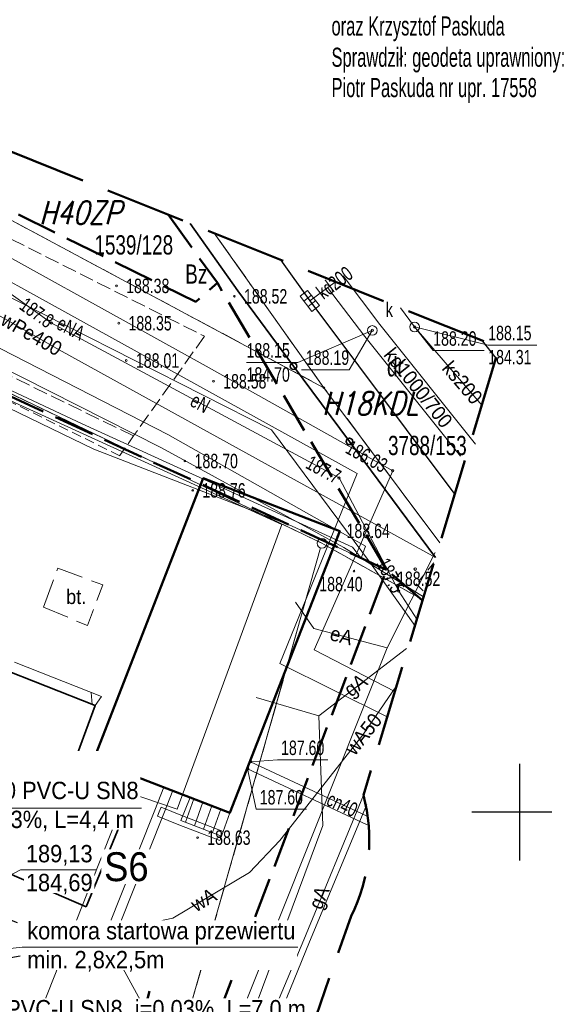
# Model space of a CAD drawing. Extents: x 6515354 to 6515523, y 5549407 to 5549617.
# Tile 10 of 13: x 6515424 to 6515451, y 5549540 to 5549591. Entities that reach past the tile are written whole.
import ezdxf
from ezdxf.enums import TextEntityAlignment as Align

# ---------------------------------------------------------------- set-up
doc = ezdxf.new("R2010")
doc.units = 0
doc.header["$LTSCALE"] = 0.5
for name, pattern in [('1', [0]), ('1_BUBZ02', [2.45, 1.75, -0.7]), ('1_OTKC', [1.5, 1, -0.5]), ('2_1', [0]), ('2_OTDN_A', [2, 1, -1]), ('2_OTDN_B', [0]), ('2_OTDN_BG', [0]), ('2_OTKC', [1.5, 1, -0.5]), ('2_OTKJ', [2, 1.5, -0.5]), ('2_OTKK', [0]), ('2_OTOO', [0]), ('3 1', [4, 3, -1]), ('3_EGBU_A', [0]), ('4_EGBB01', [0]), ('4_SUCP', [0]), ('4_SUEP_A', [0]), ('4_SUKP', [0]), ('5_SUGP', [0]), ('GDE', [0]), ('GUK', [2.8, 2.1, -0.7]), ('GUZ', [1.4, 0.7, -0.7]), ('KTCR02', [1.5, 1, -0.5])]:
    doc.linetypes.add(name, pattern=pattern)
doc.layers.get('0').update_dxf_attribs({"color": 251})
for name, color, linetype in [('1 kanalizacja deszczowa', 36, 'Continuous'), ('1 kanalizacja sanitarna', 32, 'Continuous'), ('1 sieć elektryczna', 240, 'Continuous'), ('Pieczątka na wyrysie', 251, 'Continuous')]:
    doc.layers.add(name, color=color, linetype=linetype)
for name, color, linetype, lineweight in [('1 zakres', 6, 'GUK', 50), ('1plan', 234, 'GUK', 50), ('___W - opis', 7, 'Continuous', 13), ('Dzialki', 251, 'GDE', 18), ('EGBB_L_0', 251, '4_EGBB01', 35), ('K-1_L_4', 251, '1', 0), ('Kontury', 90, 'GUK', 18), ('MP_LINIE_REGULAC', 250, 'Continuous', 5), ('Numery_dzialek', 251, 'Continuous', 18), ('Numery_konturow', 90, 'Continuous', 18), ('OTD_L_12', 251, '2_OTDN_A', 18), ('OTK_L_0', 251, '2_OTKJ', 18), ('OTK_L_1', 251, '2_OTKK', 25), ('OTK_L_2', 251, '1_OTKC', 18), ('OTO_L_0', 251, '2_OTOO', 35), ('OTR_T_0', 251, 'Continuous', 18), ('Punkty', 251, 'Continuous', 18), ('SUCP_E_T_0', 200, 'Continuous', 18), ('SUCP_L_0', 200, '4_SUCP', 18), ('SUCR_T_0', 200, 'Continuous', 18), ('SUEP_E_T_0', 1, 'Continuous', 0), ('SUEP_L_0', 1, '4_SUEP_A', 18), ('SUER_T_0', 1, 'Continuous', 18), ('SUGP_L_0_a', 52, '5_SUGP', 18), ('SUK_T_1', 34, 'Continuous', 18), ('SUKP_E_T_0', 34, 'Continuous', 0), ('SUKP_L_0', 34, '4_SUKP', 18), ('SUKR_T_0', 34, 'Continuous', 18), ('SUP_E_T_1', 251, 'Continuous', 0), ('SUP_T_4', 251, 'Continuous', 18), ('UKKOBG', 219, 'Continuous', 20)]:
    doc.layers.add(name, color=color, linetype=linetype, lineweight=lineweight)
for name, color, linetype, lineweight, true_color in [('EGB', 7, 'Continuous', 20, 0x000000), ('EGBP04', 7, 'Continuous', 20, 0x008000), ('EGBP04_O', 7, 'Continuous', 20, 0x008000), ('OTB', 7, 'Continuous', 20, 0x000000), ('OTD', 7, 'Continuous', 20, 0x000000), ('OTK', 7, 'Continuous', 20, 0x000000), ('OTK_O', 7, 'Continuous', 20, 0x000000), ('SUC', 7, 'Continuous', 20, 0xd200d2), ('SUE', 7, 'Continuous', 20, 0x803300), ('SUE_O', 7, 'Continuous', 20, 0x803300), ('SUG', 7, 'Continuous', 20, 0xbfbf00), ('SUG_O', 7, 'Continuous', 20, 0xbfbf00), ('SUK', 7, 'Continuous', 20, 0x803300), ('SUK_O', 7, 'Continuous', 20, 0x803300), ('SUT', 7, 'Continuous', 20, 0xff9100), ('SUW', 5, 'Continuous', 18, 0x0000ff), ('SUW_O', 5, 'Continuous', 20, 0x0000ff)]:
    doc.layers.add(name, color=color, linetype=linetype, lineweight=lineweight, true_color=true_color)
doc.layers.add('PARSI', color=7, linetype='Continuous', true_color=0x0a0909)
doc.styles.add('BDOT', font='arial.ttf', dxfattribs={"width": 0.9})
doc.styles.add('EGBP04', font='arial.ttf', dxfattribs={"width": 0.9, "height": 0.75})
doc.styles.add('GESUT', font='arial.ttf', dxfattribs={"width": 0.9})
doc.styles.get("Standard").update_dxf_attribs({"font": 'arial.ttf', "width": 0.9})
doc.styles.add('TDM', font='SIMPLEX', dxfattribs={"width": 0.8, "oblique": 15.00003, "height": 1.8})
doc.linetypes.add('MPNZA', pattern='A,7.5,[4,MSG.shx,S=1,R=270,X=0,Y=0],7.5', length=15)
doc.linetypes.add('MPSTO', pattern='A,5,[38,msgB.shx,S=0.1,R=180,X=0,Y=0],5', length=10)

# ---------------------------------------------------------------- blocks, each defined once
blk = doc.blocks.new('2_OTRS')
at = {"linetype": 'Continuous'}
blk.add_circle((0, 0), 0.045, dxfattribs=at)
blk = doc.blocks.new('4_SUPS')
at = {"linetype": 'Continuous'}
blk.add_circle((0, 0), 0.0625, dxfattribs=at)
blk = doc.blocks.new('mzsk')
at = {"layer": 'PARSI', "color": 0}
for p, q in [((0, -5), (0, 5)), ((5, 0), (-5, 0))]:
    blk.add_line(p, q, dxfattribs=at)
blk = doc.blocks.new('EGBP04_03')
at = {"linetype": 'Continuous'}
blk.add_circle((0, 0), 0.045, dxfattribs=at)
blk = doc.blocks.new('EGBP04_02')
at = {"layer": 'EGBP04_O', "style": 'EGBP04', "width": 0.9}
blk.add_attdef('NRP', (0.98, 0.52), '', height=1.5, dxfattribs=at)
blk.add_wipeout([(0.48, 0), (0.46, 0.15), (0.39, 0.28), (0.28, 0.39), (0.15, 0.46), (0, 0.48), (-0.15, 0.46), (-0.28, 0.39), (-0.39, 0.28), (-0.46, 0.15), (-0.48, 0), (-0.46, -0.15), (-0.39, -0.28), (-0.28, -0.39), (-0.15, -0.46), (0, -0.48), (0.15, -0.46), (0.28, -0.39), (0.39, -0.28), (0.46, -0.15)]).dxf.layer = 'EGBP04'
at = {"layer": 'EGBP04', "lineweight": 18}
blk.add_circle((0, 0, 1), 0.5, dxfattribs=at)
blk = doc.blocks.new('4_SUKK')
at = {"linetype": 'Continuous'}
for p, q in [((-0.5, -0.25), (-0.5, 0.25)), ((-0.5, 0.25), (0.5, 0.25)), ((-0.175, 0.25), (-0.175, -0.25)), ((0.175, 0.25), (0.175, -0.25)), ((0.5, 0.25), (0.5, -0.25)), ((0.5, -0.25), (-0.5, -0.25))]:
    blk.add_line(p, q, dxfattribs=at)
blk = doc.blocks.new('4_SUPW')
at = {"linetype": 'Continuous'}
blk.add_circle((0, 0), 0.25, dxfattribs=at)

msp = doc.modelspace()

# ---------------------------------------------------------------- linework, layer by layer
at = {"layer": '1 kanalizacja sanitarna', "linetype": 'GUZ', "ltscale": 1.5}
msp.add_lwpolyline([(6515422.473, 5549544.843), (6515426.726, 5549543.216)], dxfattribs=at)
at = {"layer": '1 sieć elektryczna', "linetype": '1_BUBZ02', "flags": 128}
msp.add_lwpolyline([(6515426.214, 5549542.066), (6515425.537, 5549542.783), (6515422.382, 5549542.214), (6515421.479, 5549543.72), (6515419.83, 5549544.877), (6515417.959, 5549543.72)], dxfattribs=at)
at = {"layer": '1 zakres', "ltscale": 4, "flags": 128}
msp.add_lwpolyline([(6515422.51, 5549484.47), (6515407.05, 5549444.81), (6515385.37, 5549453.69), (6515385.94, 5549455.19), (6515362.99, 5549462.01), (6515381.7, 5549511.18), (6515382.23, 5549516.3), (6515395.41, 5549561.12, -0.149414), (6515398.37, 5549566.21), (6515406.55, 5549591.11), (6515448.93, 5549574.11), (6515441.89, 5549550.88, -0.184778), (6515441.25, 5549544.61), (6515437.64, 5549534.29), (6515468.06, 5549521.74, -0.415174), (6515476.19, 5549502.1), (6515467.6, 5549481.49, -0.418498), (6515447.78, 5549473.5), (6515422.51, 5549484.47)], format="xyb", dxfattribs=at)
at = {"layer": '1plan', "ltscale": 2, "flags": 128}
for points in [[(6515431.762, 5549580.997), (6515434.319, 5549577.452), (6515433.203, 5549576.479), (6515406.121, 5549589.803)], [(6515444.95, 5549560.978), (6515443.094, 5549562.573), (6515426.472, 5549518.622), (6515425.408, 5549512.095), (6515411.489, 5549478.876), (6515406.675, 5549464.727), (6515399.528, 5549450), (6515398.265, 5549448.352)]]:
    msp.add_lwpolyline(points, dxfattribs=at)
at = {"layer": '___W - opis'}
msp.add_line((6515417.034, 5549542.216), (6515424.204, 5549543.001), dxfattribs=at)
at = {"layer": 'Dzialki'}
for p, q in [((6515406.205, 5549590.061), (6515439.84, 5549572.02)), ((6515439.74, 5549563.95), (6515403.373, 5549581.438)), ((6515439.84, 5549572.02), (6515434.154, 5549580.037)), ((6515424.84, 5549511.38), (6515439.74, 5549563.95)), ((6515424.84, 5549511.38), (6515438.443, 5549559.373))]:
    msp.add_line(p, q, dxfattribs=at)
at = {"layer": 'EGB', "color": 18, "true_color": 0x000000}
for p, q in [((6515432.663, 5549549.477), (6515433.105, 5549550.694)), ((6515433.129, 5549549.298), (6515433.571, 5549550.513)), ((6515433.596, 5549549.118), (6515434.038, 5549550.332)), ((6515434.063, 5549548.939), (6515434.504, 5549550.151))]:
    msp.add_line(p, q, dxfattribs=at)
at = {"layer": 'EGB', "color": 18, "lineweight": 18, "true_color": 0x000000, "flags": 128}
msp.add_lwpolyline([(6515432.91, 5549550.77), (6515432.42, 5549549.57), (6515434.53, 5549548.76), (6515434.97, 5549549.97)], close=True, dxfattribs=at)
at = {"layer": 'EGBB_L_0', "linetype": '3_EGBU_A'}
for p, q in [((6515427.98, 5549555.53), (6515409.83, 5549562.67)), ((6515426.706, 5549552.051), (6515427.98, 5549555.53)), ((6515406.63, 5549554.1), (6515427.528, 5549545.099)), ((6515429.838, 5549550.717), (6515426.706, 5549552.051)), ((6515427.528, 5549545.099), (6515429.838, 5549550.717))]:
    msp.add_line(p, q, dxfattribs=at)
at = {"layer": 'K-1_L_4', "linetype": 'KTCR02'}
for p, q in [((6515445.542, 5549562.931), (6515444.63, 5549561.84)), ((6515444.63, 5549561.84), (6515445.075, 5549561.39))]:
    msp.add_line(p, q, dxfattribs=at)
at = {"layer": 'Kontury'}
for p, q in [((6515406.205, 5549590.061), (6515439.84, 5549572.02)), ((6515439.84, 5549572.02), (6515434.154, 5549580.037)), ((6515424.84, 5549511.38), (6515438.443, 5549559.373))]:
    msp.add_line(p, q, dxfattribs=at)
at = {"layer": 'MP_LINIE_REGULAC', "color": 234, "linetype": 'MPSTO', "lineweight": 18, "flags": 128}
msp.add_lwpolyline([(6515403.226, 5549580.904), (6515423.62, 5549571.341), (6515437.655, 5549564.922), (6515432.229, 5549550.157), (6515429.644, 5549551.035), (6515417.852, 5549521.214), (6515405.395, 5549489.279), (6515391.753, 5549454.178), (6515390.723, 5549451.447)], dxfattribs=at)
at = {"layer": 'OTD', "color": 18, "linetype": 'CONTINUOUS', "lineweight": 18}
for p, q in [((6515431.547, 5549551.302), (6515431.078, 5549550.112)), ((6515432.013, 5549551.118), (6515431.542, 5549549.928)), ((6515431.547, 5549551.302), (6515431.78, 5549551.21)), ((6515432.013, 5549551.118), (6515431.78, 5549551.21)), ((6515431.078, 5549550.112), (6515428.611, 5549543.905)), ((6515431.404, 5549550.252), (6515431.31, 5549550.02)), ((6515432.512, 5549549.803), (6515431.404, 5549550.252)), ((6515431.542, 5549549.928), (6515429.249, 5549544.155)), ((6515431.216, 5549549.788), (6515431.31, 5549550.02)), ((6515432.328, 5549549.337), (6515431.216, 5549549.788)), ((6515434.62, 5549548.993), (6515432.512, 5549549.803)), ((6515434.44, 5549548.527), (6515432.328, 5549549.337)), ((6515434.44, 5549548.527), (6515434.53, 5549548.76)), ((6515434.62, 5549548.993), (6515434.53, 5549548.76)), ((6515429.249, 5549544.155), (6515429.841, 5549543.874)), ((6515428.611, 5549543.905), (6515429.199, 5549543.626)), ((6515429.199, 5549543.626), (6515428.789, 5549542.625)), ((6515429.841, 5549543.874), (6515429.251, 5549542.435)), ((6515428.789, 5549542.625), (6515429.02, 5549542.53)), ((6515429.251, 5549542.435), (6515429.02, 5549542.53))]:
    msp.add_line(p, q, dxfattribs=at)
at = {"layer": 'OTD_L_12', "linetype": '2_OTDN_B'}
for p, q in [((6515427.98, 5549555.53), (6515409.83, 5549562.67)), ((6515428.32, 5549556), (6515427.98, 5549555.53))]:
    msp.add_line(p, q, dxfattribs=at)
at = {"layer": 'OTD_L_12', "linetype": '2_OTDN_BG'}
msp.add_line((6515423.81, 5549557.79), (6515428.32, 5549556), dxfattribs=at)
at = {"layer": 'OTD_L_12', "linetype": '2_1'}
msp.add_line((6515427.78, 5549556.214), (6515427.834, 5549555.587), dxfattribs=at)
at = {"layer": 'OTK', "color": 18, "linetype": '3 1', "lineweight": 18, "true_color": 0x000000, "flags": 128}
msp.add_lwpolyline([(6515425.304, 5549560.643), (6515426.06, 5549562.658), (6515428.382, 5549561.787), (6515427.591, 5549559.678)], close=True, dxfattribs=at)
at = {"layer": 'OTK_L_0', "linetype": '2_OTKJ'}
for p, q in [((6515405.763, 5549588.713), (6515433.65, 5549574.69)), ((6515429.98, 5549569.52), (6515417.54, 5549575.58)), ((6515433.65, 5549574.69), (6515429.98, 5549569.52))]:
    msp.add_line(p, q, dxfattribs=at)
at = {"layer": 'OTK_L_1', "linetype": '2_OTKK'}
for p, q in [((6515437.598, 5549578.656), (6515439.11, 5549576.52)), ((6515439.11, 5549576.52), (6515446.62, 5549566.488)), ((6515448.763, 5549573.557), (6515448.064, 5549574.458))]:
    msp.add_line(p, q, dxfattribs=at)
at = {"layer": 'OTK_L_2', "linetype": '2_OTKC'}
for p, q in [((6515429.26, 5549568.49), (6515417.1, 5549574.51)), ((6515429.98, 5549569.52), (6515429.26, 5549568.49))]:
    msp.add_line(p, q, dxfattribs=at)
at = {"layer": 'OTO_L_0'}
for p, q in [((6515432.918, 5549580.533), (6515435.38, 5549577.04)), ((6515438.271, 5549573.138), (6515435.38, 5549577.04)), ((6515441.162, 5549569.235), (6515438.271, 5549573.138)), ((6515445.626, 5549563.209), (6515441.162, 5549569.235))]:
    msp.add_line(p, q, dxfattribs=at)
for centre in [(6515438.271, 5549573.138), (6515441.162, 5549569.235)]:
    msp.add_circle(centre, 0.17, dxfattribs=at)
at = {"layer": 'SUCP_L_0', "linetype": '4_SUCP'}
for p, q in [((6515436.04, 5549552.62), (6515442.091, 5549549.793)), ((6515435.89, 5549552.25), (6515442.091, 5549549.351))]:
    msp.add_line(p, q, dxfattribs=at)
at = {"layer": 'SUCR_T_0', "linetype": 'Continuous', "lineweight": 0}
for p, q in [((6515436.04, 5549552.62), (6515437.439, 5549552.715)), ((6515437.439, 5549552.715), (6515440.044, 5549552.715)), ((6515435.89, 5549552.25), (6515436.335, 5549550.149)), ((6515436.335, 5549550.149), (6515438.941, 5549550.149))]:
    msp.add_line(p, q, dxfattribs=at)
at = {"layer": 'SUE', "color": 1, "lineweight": 18, "true_color": 0xff0000, "flags": 128}
msp.add_lwpolyline([(6515438.373, 5549560.9), (6515439.312, 5549559.53), (6515443.119, 5549558.529)], dxfattribs=at)
at = {"layer": 'SUEP_L_0', "linetype": '4_SUEP_A'}
for p, q in [((6515416.33, 5549580.38), (6515437.12, 5549569.83)), ((6515422.58, 5549577.62), (6515425.71, 5549575.38)), ((6515425.71, 5549575.38), (6515440.63, 5549567.34)), ((6515440.63, 5549567.34), (6515443.72, 5549561.47)), ((6515442.26, 5549562.91), (6515444.56, 5549559.691)), ((6515443.72, 5549561.47), (6515444.659, 5549560.016))]:
    msp.add_line(p, q, dxfattribs=at)
at = {"layer": 'SUG', "color": 52, "linetype": 'Continuous', "lineweight": 18, "true_color": 0xbfbf00, "flags": 128}
for points in [[(6515444.129, 5549558.483), (6515439.585, 5549554.991), (6515436.33, 5549555.953)], [(6515439.585, 5549554.991), (6515439.789, 5549549.304), (6515427.498, 5549516.309), (6515424.164, 5549507.521), (6515416.283, 5549488.666), (6515407.718, 5549468.349), (6515401.118, 5549453.254), (6515399.738, 5549450.605), (6515397.987, 5549448.522)], [(6515441.89, 5549550.88), (6515438.805, 5549543.375), (6515434.519, 5549533.18), (6515430.903, 5549524.238), (6515426.261, 5549512.672), (6515423.411, 5549505.431), (6515416.731, 5549489.637), (6515409.723, 5549472.939), (6515404.756, 5549461.288), (6515401.23, 5549453.272), (6515400.184, 5549450.997), (6515398.066, 5549448.49)]]:
    msp.add_lwpolyline(points, dxfattribs=at)
at = {"layer": 'SUGP_L_0_a', "linetype": '5_SUGP'}
for p, q in [((6515439.1, 5549543.28), (6515442.05, 5549550.36)), ((6515442.05, 5549550.36), (6515442.069, 5549550.404)), ((6515435.37, 5549534.18), (6515439.1, 5549543.28))]:
    msp.add_line(p, q, dxfattribs=at)
at = {"layer": 'SUK', "linetype": 'CONTINUOUS', "lineweight": 18}
for p, q in [((6515442.745, 5549575.297), (6515440.834, 5549577.82)), ((6515441.955, 5549574.683), (6515440.036, 5549577.216)), ((6515447.705, 5549569.092), (6515442.745, 5549575.297)), ((6515446.924, 5549568.467), (6515441.955, 5549574.683))]:
    msp.add_line(p, q, dxfattribs=at)
at = {"layer": 'SUK', "color": 36, "linetype": 'Continuous', "lineweight": 18, "true_color": 0x803300, "flags": 128}
msp.add_lwpolyline([(6515443.818, 5549576.16), (6515444.54, 5549575.17), (6515448.02, 5549571.108)], dxfattribs=at)
at = {"layer": 'SUKP_L_0', "linetype": '4_SUKP'}
msp.add_line((6515440.435, 5549577.518), (6515439.11, 5549576.52), dxfattribs=at)
at = {"layer": 'SUKR_T_0', "linetype": 'Continuous', "lineweight": 0}
for p, q in [((6515444.54, 5549575.17), (6515445.506, 5549573.946)), ((6515444.54, 5549575.17), (6515448.357, 5549574.231)), ((6515442.35, 5549574.99), (6515438.492, 5549573.331)), ((6515442.35, 5549574.99), (6515441.15, 5549572.954)), ((6515448.357, 5549574.231), (6515450.881, 5549574.231)), ((6515445.506, 5549573.946), (6515448.139, 5549573.946)), ((6515435.832, 5549573.331), (6515438.492, 5549573.331)), ((6515438.68, 5549572.954), (6515441.15, 5549572.954))]:
    msp.add_line(p, q, dxfattribs=at)
at = {"layer": 'SUW', "color": 5, "linetype": 'Continuous', "lineweight": 18, "true_color": 0x0000ff, "flags": 128}
msp.add_lwpolyline([(6515427.673, 5549543.808), (6515430.287, 5549544.148), (6515432.004, 5549544.507), (6515435.994, 5549546.88), (6515437.552, 5549548.524), (6515441.868, 5549554.022), (6515443.611, 5549556.557)], dxfattribs=at)
at = {"layer": 'UKKOBG', "linetype": 'Continuous', "ltscale": 0.1}
msp.add_lwpolyline([(6515430.331, 5549540.239), (6515428.915, 5549542.825), (6515433.552, 5549542.802)], dxfattribs=at)

# ---------------------------------------------------------------- block references
at = {"layer": 'OTR_T_0'}
for p in [(6515429.092, 5549577.301), (6515435.2, 5549576.76), (6515429.212, 5549575.366), (6515429.599, 5549573.43), (6515434.121, 5549572.353), (6515432.64, 5549568.215), (6515433.041, 5549566.694), (6515440.565, 5549564.318), (6515441.403, 5549562.507), (6515443.131, 5549562.107), (6515433.296, 5549548.68)]:
    msp.add_blockref('2_OTRS', p, dxfattribs=at)
at = {"layer": 'PARSI', "xscale": 0.5, "yscale": 0.5, "zscale": 0.5}
msp.add_blockref('mzsk', (6515450, 5549550), dxfattribs=at)
at = {"layer": 'Punkty'}
msp.add_blockref('EGBP04_03', (6515439.84, 5549572.02), dxfattribs=at)
at = {"layer": 'SUCR_T_0'}
for p in [(6515443.407, 5549567.712), (6515436.04, 5549552.62), (6515435.89, 5549552.25)]:
    msp.add_blockref('4_SUPS', p, dxfattribs=at)
at = {"layer": 'SUER_T_0'}
for p in [(6515425.71, 5549575.38), (6515440.63, 5549567.34), (6515443.72, 5549561.47)]:
    msp.add_blockref('4_SUPS', p, dxfattribs=at)
at = {"layer": 'SUK_T_1', "rotation": 308.0003081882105}
msp.add_blockref('4_SUKK', (6515439.11, 5549576.52), dxfattribs=at)
at = {"layer": 'SUKR_T_0'}
for p in [(6515444.54, 5549575.17), (6515444.54, 5549575.17), (6515442.35, 5549574.99), (6515442.35, 5549574.99), (6515444.573, 5549562.608)]:
    msp.add_blockref('4_SUPS', p, dxfattribs=at)
at = {"layer": 'SUP_T_4', "rotation": 0.0002905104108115}
for p in [(6515442.35, 5549574.99), (6515444.54, 5549575.17)]:
    msp.add_blockref('4_SUPW', p, dxfattribs=at)

# ---------------------------------------------------------------- texts
at = {"layer": '1 kanalizacja deszczowa', "lineweight": -3, "ltscale": 0.1, "style": 'TDM', "oblique": 15, "width": 0.8}
msp.add_text('k', height=1.25, rotation=360, dxfattribs=at).set_placement((6515430.666, 5549540.098), align=Align.MIDDLE)
at = {"layer": '1plan', "color": 234, "linetype": 'MPNZA', "lineweight": 30, "char_height": 1.2, "width": 6.15245, "attachment_point": 1, "style": 'TDM'}
for s, insert in [('\\A1;{\\Q15;H40ZP}', (6515425.092, 5549581.696)), ('\\A1;{\\Q15;H18KDL}', (6515439.755, 5549571.807))]:
    msp.add_mtext(s, dxfattribs=dict(at, insert=insert))
at = {"layer": 'Numery_dzialek', "width": 0.7}
for s, p in [('1539/128', (6515427.95, 5549579.929)), ('3788/153', (6515443.165, 5549569.523))]:
    msp.add_text(s, height=1, dxfattribs=at).set_placement(p, align=Align.TOP_LEFT)
at = {"layer": 'Numery_konturow', "width": 0.7}
for s, p in [('Bz', (6515432.654, 5549578.416)), ('dr', (6515443.109, 5549573.606))]:
    msp.add_text(s, height=1, dxfattribs=at).set_placement(p, align=Align.TOP_LEFT)
at = {"layer": 'OTK_O', "color": 18, "true_color": 0x000000, "insert": (6515427.005, 5549561.167), "char_height": 0.75, "attachment_point": 5, "style": 'BDOT'}
msp.add_mtext('bt.', dxfattribs=at)
at = {"layer": 'OTR_T_0', "lineweight": 9, "width": 0.7}
for s, p in [('188.38', (6515429.592, 5549577.301)), ('188.52', (6515435.7, 5549576.76)), ('188.35', (6515429.712, 5549575.366)), ('188.01', (6515430.099, 5549573.43)), ('188.58', (6515434.621, 5549572.353)), ('188.70', (6515433.14, 5549568.215)), ('188.76', (6515433.541, 5549566.694)), ('188.64', (6515441.017, 5549564.594)), ('188.52', (6515443.631, 5549562.107)), ('188.63', (6515433.796, 5549548.68))]:
    msp.add_text(s, height=0.75, dxfattribs=at).set_placement(p, align=Align.MIDDLE_LEFT)
msp.add_text('188.40', height=0.75, dxfattribs=at).set_placement((6515441.846, 5549562.206), align=Align.TOP_RIGHT)
at = {"layer": 'Pieczątka na wyrysie', "color": 7, "linetype": 'Continuous', "lineweight": 13, "char_height": 0.99, "attachment_point": 7}
for s, insert in [('{\\W0.618;oraz Krzysztof Paskuda}', (6515440.236, 5549589.991)), ('{\\W0.618;Sprawdził: geodeta uprawniony:}', (6515440.236, 5549588.368)), ('{\\W0.618;Piotr Paskuda nr upr. 17558}', (6515440.236, 5549586.795))]:
    msp.add_mtext(s, dxfattribs=dict(at, insert=insert))
at = {"layer": 'SUCP_E_T_0', "lineweight": 9, "width": 0.7}
msp.add_text('cn40', height=0.75, rotation=334.9603, dxfattribs=at).set_placement((6515440.793, 5549550.4), align=Align.MIDDLE)
at = {"layer": 'SUCR_T_0', "lineweight": 9, "width": 0.7}
msp.add_text('186.03', height=0.75, rotation=331.1226, dxfattribs=at).set_placement((6515443.042, 5549567.916), align=Align.MIDDLE_RIGHT)
for p in [(6515438.742, 5549552.965), (6515437.638, 5549550.399)]:
    msp.add_text('187.60', height=0.75, dxfattribs=at).set_placement(p, align=Align.CENTER)
at = {"layer": 'SUE_O', "color": 1, "true_color": 0xff0000, "insert": (6515440.75, 5549559.152, 0.5), "char_height": 0.75, "attachment_point": 5, "rotation": 345.2649, "style": 'GESUT'}
msp.add_mtext('eA', dxfattribs=at)
at = {"layer": 'SUEP_E_T_0', "lineweight": 9, "width": 0.7}
for s, rotation, p in [('eNA', 333.0942, (6515426.725, 5549575.105)), ('eN', 331.6809, (6515433.432, 5549571.219))]:
    msp.add_text(s, height=0.75, rotation=rotation, dxfattribs=at).set_placement(p, align=Align.MIDDLE)
at = {"layer": 'SUER_T_0', "lineweight": 9, "width": 0.7}
for s, rotation, p in [('187.8', 324.4104, (6515425.71, 5549575.38)), ('187.7', 331.6809, (6515440.63, 5549567.34)), ('187.5', 297.7626, (6515443.72, 5549561.47))]:
    msp.add_text(s, height=0.75, rotation=rotation, dxfattribs=at).set_placement(p, align=Align.MIDDLE_RIGHT)
at = {"layer": 'SUG_O', "color": 52, "true_color": 0xbfbf00, "char_height": 0.75, "attachment_point": 5, "style": 'GESUT'}
for insert, rotation in [((6515441.548, 5549556.5, 0.5), 37.5451), ((6515439.689, 5549545.527, 0.5), 67.6524)]:
    msp.add_mtext('gA', dxfattribs=dict(at, insert=insert, rotation=rotation))
at = {"layer": 'SUK_O', "color": 36, "true_color": 0x803300, "char_height": 0.75, "attachment_point": 5, "style": 'GESUT'}
for s, insert, rotation in [('kd1000/700', (6515444.728, 5549572.016, 0.5), 308.6384), ('ks200', (6515447.015, 5549572.281, 0.5), 310.5895)]:
    msp.add_mtext(s, dxfattribs=dict(at, insert=insert, rotation=rotation))
at = {"layer": 'SUKP_E_T_0', "lineweight": 9, "width": 0.7}
msp.add_text('kd200', height=0.75, rotation=36.9776, dxfattribs=at).set_placement((6515440.385, 5549577.48), align=Align.MIDDLE)
at = {"layer": 'SUKR_T_0', "lineweight": 9, "width": 0.7}
for s, p in [('188.15', (6515448.357, 5549575.231)), ('188.20', (6515445.506, 5549574.946)), ('188.15', (6515435.832, 5549574.331)), ('184.31', (6515448.357, 5549573.981)), ('184.70', (6515435.832, 5549573.081))]:
    msp.add_text(s, height=0.75, dxfattribs=at).set_placement(p, align=Align.TOP_LEFT)
msp.add_text('188.19', height=0.75, dxfattribs=at).set_placement((6515441.15, 5549573.204), align=Align.RIGHT)
at = {"layer": 'SUP_E_T_1', "lineweight": 9, "width": 0.7}
msp.add_text('k', height=0.75, dxfattribs=at).set_placement((6515443.05, 5549575.69))
at = {"layer": 'SUW_O', "color": 5, "true_color": 0x0000ff, "char_height": 0.75, "attachment_point": 5, "style": 'GESUT'}
for s, insert, rotation in [('wPe400', (6515424.691, 5549574.799, 0.5), 330.291), ('wA50', (6515441.888, 5549554.047, 0.5), 51.8661), ('wA', (6515433.601, 5549545.456, 0.5), 30.7364)]:
    msp.add_mtext(s, dxfattribs=dict(at, insert=insert, rotation=rotation))

# ---------------------------------------------------------------- next in the draw order: block references
at = {"layer": 'Punkty', "xscale": 0.5, "yscale": 0.5}
msp.add_blockref('EGBP04_02', (6515439.74, 5549563.95), dxfattribs=at)

# ---------------------------------------------------------------- next in the draw order: linework, layer by layer
at = {"layer": '1plan', "ltscale": 2, "flags": 128}
for points in [[(6515443.094, 5549562.573), (6515403.251, 5549580.963)], [(6515443.094, 5549562.573), (6515434.319, 5549577.452)]]:
    msp.add_lwpolyline(points, dxfattribs=at)
at = {"layer": 'Dzialki', "color": 96, "true_color": 0x008000}
msp.add_line((6515439.74, 5549563.95), (6515401.431, 5549582.372), dxfattribs=at)
at = {"layer": 'Dzialki'}
for p, q in [((6515439.84, 5549572.02), (6515445.855, 5549563.964)), ((6515444.961, 5549561.013), (6515439.74, 5549563.95))]:
    msp.add_line(p, q, dxfattribs=at)
at = {"layer": 'Kontury'}
for p, q in [((6515403.373, 5549581.438), (6515439.74, 5549563.95)), ((6515445.855, 5549563.964), (6515439.84, 5549572.02)), ((6515439.74, 5549563.95), (6515444.961, 5549561.013))]:
    msp.add_line(p, q, dxfattribs=at)
at = {"layer": 'OTB', "color": 18, "linetype": 'Continuous', "lineweight": 50, "true_color": 0x000000}
msp.add_lwpolyline([(6515427.9, 5549552.7), (6515433.59, 5549567.32), (6515440.66, 5549564.58), (6515434.97, 5549549.97)], close=True, dxfattribs=at)
at = {"layer": 'SUC', "color": 212, "linetype": 'Continuous', "lineweight": 18, "true_color": 0xd200d2, "flags": 128}
for points in [[(6515408.582, 5549590.295), (6515406.194, 5549587.14), (6515441.564, 5549567.562), (6515437.557, 5549557.716), (6515443.12, 5549554.94)], [(6515409.93, 5549589.754), (6515408.375, 5549587.464), (6515419.199, 5549581.199), (6515433.74, 5549573.135), (6515443.407, 5549567.712), (6515439.336, 5549558.418), (6515443.522, 5549556.265)]]:
    msp.add_lwpolyline(points, dxfattribs=at)
at = {"layer": 'SUE', "color": 1, "lineweight": 18, "true_color": 0xff0000, "flags": 128}
msp.add_lwpolyline([(6515445.612, 5549563.472), (6515443.119, 5549558.529), (6515426.855, 5549517.709), (6515425.315, 5549510.984), (6515399.765, 5549449.567), (6515398.57, 5549448.283)], dxfattribs=at)
at = {"layer": 'SUEP_L_0', "linetype": '4_SUEP_A'}
msp.add_line((6515437.12, 5549569.83), (6515442.26, 5549562.91), dxfattribs=at)
at = {"layer": 'SUT', "color": 30, "lineweight": 18, "true_color": 0xff9100, "flags": 128}
for points in [[(6515404.148, 5549583.797), (6515419.708, 5549575.77), (6515431.754, 5549569.591), (6515442.003, 5549563.8), (6515441.767, 5549563.176)], [(6515403.868, 5549582.946), (6515411.157, 5549579.154), (6515431.423, 5549568.896), (6515440.875, 5549563.73), (6515445.007, 5549561.165)], [(6515403.412, 5549581.559), (6515408.088, 5549579.171), (6515427.318, 5549570.139), (6515441.321, 5549563.755), (6515441.767, 5549563.176)], [(6515403.21, 5549580.872), (6515415.198, 5549574.984), (6515427.925, 5549568.835), (6515438.165, 5549564.86), (6515441.767, 5549563.176)]]:
    msp.add_lwpolyline(points, dxfattribs=at)
at = {"layer": 'SUW', "color": 5, "linetype": 'Continuous', "lineweight": 18, "true_color": 0x0000ff, "flags": 128}
msp.add_lwpolyline([(6515404.918, 5549586.082), (6515426.124, 5549573.981), (6515445.626, 5549563.209)], dxfattribs=at)

# ---------------------------------------------------------------- next in the draw order: texts
at = {"layer": '___W - opis', "char_height": 0.9, "bg_fill": 3, "box_fill_scale": 1.1, "bg_fill_color": 256, "bg_fill_true_color": 13158600, "bg_fill_transparency": 0}
for s, insert, attachment_point in [('\\fArial|b0|i0|c238|p34;189,13\\P184,69', (6515424.395, 5549547.016), 4), ('\\fArial|b0|i0|c238|p34;%%c250 PVC-U SN8, i=0,03%, L=7,0 m\\P+ rura ochronna DN350mm', (6515420.293, 5549540.257), 1)]:
    msp.add_mtext(s, dxfattribs=dict(at, insert=insert, attachment_point=attachment_point))

# ---------------------------------------------------------------- next in the draw order: linework, layer by layer
at = {"layer": '___W - opis'}
for p, q in [((6515424.11, 5549547.016), (6515415.225, 5549542.393)), ((6515428.031, 5549547.016), (6515424.11, 5549547.016))]:
    msp.add_line(p, q, dxfattribs=at)

# ---------------------------------------------------------------- next in the draw order: texts
at = {"layer": '___W - opis', "attachment_point": 1, "bg_fill": 3, "box_fill_scale": 1.1, "bg_fill_color": 256, "bg_fill_true_color": 13158600, "bg_fill_transparency": 0}
for s, insert, char_height in [('\\fArial|b0|i0|c238|p34;S6', (6515428.449, 5549547.922), 1.5), ('\\fArial|b0|i0|c238|p34;komora startowa przewiertu\\Pmin. 2,8x2,5m', (6515424.467, 5549544.303), 0.9)]:
    msp.add_mtext(s, dxfattribs=dict(at, insert=insert, char_height=char_height))

# ---------------------------------------------------------------- next in the draw order: linework, layer by layer
at = {"layer": '___W - opis'}
msp.add_line((6515438.483, 5549543.001), (6515424.204, 5549543.001), dxfattribs=at)

# ---------------------------------------------------------------- next in the draw order: texts
at = {"layer": '___W - opis', "insert": (6515421.119, 5549553.078), "char_height": 0.9, "attachment_point": 1, "bg_fill": 3, "box_fill_scale": 1.1, "bg_fill_color": 256, "bg_fill_true_color": 13158600, "bg_fill_transparency": 0}
msp.add_mtext('\\fArial|b0|i0|c238|p34;\\P%%c250 PVC-U SN8\\Pi=0,03%, L=4,4 m', dxfattribs=at)

# ---------------------------------------------------------------- next in the draw order: linework, layer by layer
at = {"layer": '___W - opis'}
msp.add_line((6515430.396, 5549550.201), (6515420.637, 5549550.201), dxfattribs=at)

doc.saveas('drawing.dxf')
